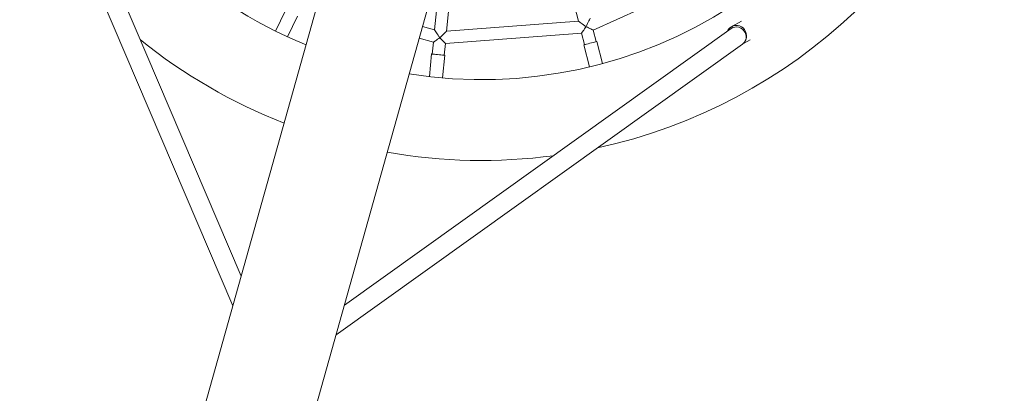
# Model space of a CAD drawing. Extents: x 5459245 to 5462690, y 5971016 to 5972523.
# Tile 14 of 136: x 5462444.591 to 5462445.407, y 5972179.969 to 5972180.279. Entities that reach past the tile are written whole.
import ezdxf

# ---------------------------------------------------------------- set-up
doc = ezdxf.new("R2010")
doc.units = 0
doc.layers.add('A_MAŁA ARCHITEKTURA', color=195, linetype='CONTINUOUS', lineweight=9)

# ---------------------------------------------------------------- blocks, each defined once
blk = doc.blocks.new('bocianie gniazdo 3023')
at = {"layer": 'A_MAŁA ARCHITEKTURA'}
for p, q in [((5462440.60857, 5972208.47594), (5462439.36897, 5972207.07607)), ((5462439.43517, 5972207.01673), (5462440.67477, 5972208.4166)), ((5462439.60651, 5972207.73545), (5462439.58656, 5972207.3218)), ((5462439.6035, 5972207.34093), (5462439.62249, 5972207.73468)), ((5462439.73249, 5972207.52308), (5462439.7177, 5972207.51133)), ((5462439.72454, 5972207.50272), (5462439.73934, 5972207.51447)), ((5462439.85762, 5972207.48861), (5462439.83679, 5972207.45464)), ((5462439.84531, 5972207.44941), (5462439.86614, 5972207.48338)), ((5462439.83679, 5972207.45464), (5462439.82903, 5972207.46151)), ((5462439.8224, 5972207.45403), (5462439.83148, 5972207.44599)), ((5462439.83148, 5972207.44599), (5462439.82631, 5972207.43757)), ((5462439.9473, 5972207.40919), (5462439.84531, 5972207.44941)), ((5462439.95526, 5972207.44823), (5462439.9473, 5972207.40919)), ((5462439.82588, 5972207.43783), (5462439.81601, 5972207.42173)), ((5462439.83483, 5972207.43234), (5462439.84, 5972207.44076)), ((5462439.84, 5972207.44076), (5462439.94527, 5972207.39924)), ((5462439.82538, 5972207.41597), (5462439.83526, 5972207.43208)), ((5462439.94527, 5972207.39924), (5462439.94329, 5972207.38956)), ((5462439.95309, 5972207.38756), (5462439.95507, 5972207.39724)), ((5462439.95507, 5972207.39724), (5462440.06819, 5972207.39423)), ((5462439.9428, 5972207.38966), (5462439.93903, 5972207.37115)), ((5462439.94981, 5972207.36895), (5462439.95358, 5972207.38746)), ((5462440.05862, 5972207.34848), (5462439.67006, 5972207.28199)), ((5462440.06891, 5972207.35021), (5462440.05976, 5972207.34987)), ((5462439.65312, 5972207.26286), (5462440.06132, 5972207.33271)), ((5462440.06232, 5972207.33296), (5462440.06854, 5972207.33318))]:
    blk.add_line(p, q, dxfattribs=at)
at = {"layer": 'A_MAŁA ARCHITEKTURA', "flags": 128}
for points in [[(5462439.83679, 5972207.45464), (5462439.8368, 5972207.45453), (5462439.83685, 5972207.45418), (5462439.83694, 5972207.45361), (5462439.83705, 5972207.45284), (5462439.83719, 5972207.4519), (5462439.83736, 5972207.4508), (5462439.83754, 5972207.44958), (5462439.83773, 5972207.44829), (5462439.83793, 5972207.44695)], [(5462439.83793, 5972207.44695), (5462439.83675, 5972207.44677), (5462439.8356, 5972207.4466), (5462439.83453, 5972207.44644), (5462439.83358, 5972207.4463), (5462439.83278, 5972207.44618), (5462439.83215, 5972207.44609), (5462439.83172, 5972207.44603), (5462439.8315, 5972207.44599), (5462439.83148, 5972207.44599)], [(5462439.84, 5972207.44076), (5462439.83999, 5972207.44079), (5462439.83992, 5972207.44099), (5462439.83978, 5972207.44141), (5462439.83958, 5972207.44201), (5462439.83932, 5972207.44278), (5462439.83902, 5972207.44369), (5462439.83868, 5972207.44471), (5462439.83831, 5972207.44581), (5462439.83793, 5972207.44694)], [(5462439.83794, 5972207.44695), (5462439.83929, 5972207.4474), (5462439.8406, 5972207.44784), (5462439.84182, 5972207.44825), (5462439.8429, 5972207.44861), (5462439.84382, 5972207.44892), (5462439.84454, 5972207.44916), (5462439.84503, 5972207.44932), (5462439.84528, 5972207.4494), (5462439.84531, 5972207.44941)], [(5462439.82588, 5972207.43783), (5462439.82596, 5972207.43779), (5462439.82632, 5972207.43756), (5462439.82698, 5972207.43716), (5462439.82788, 5972207.4366), (5462439.82897, 5972207.43594)], [(5462439.82897, 5972207.43594), (5462439.83016, 5972207.43521), (5462439.83139, 5972207.43446), (5462439.83255, 5972207.43374), (5462439.83359, 5972207.43311), (5462439.83441, 5972207.4326), (5462439.83498, 5972207.43225), (5462439.83524, 5972207.43209), (5462439.83526, 5972207.43208)], [(5462439.951, 5972207.40235), (5462439.94995, 5972207.40178), (5462439.94893, 5972207.40123), (5462439.94798, 5972207.40071), (5462439.94714, 5972207.40025), (5462439.94643, 5972207.39987), (5462439.94587, 5972207.39956), (5462439.94549, 5972207.39936), (5462439.94529, 5972207.39925), (5462439.94527, 5972207.39924)], [(5462439.9473, 5972207.40919), (5462439.94735, 5972207.40908), (5462439.94752, 5972207.40878), (5462439.94779, 5972207.40827), (5462439.94816, 5972207.40759), (5462439.94862, 5972207.40675), (5462439.94915, 5972207.40577), (5462439.94974, 5972207.40469), (5462439.95036, 5972207.40354), (5462439.951, 5972207.40235)], [(5462439.95101, 5972207.40235), (5462439.95213, 5972207.40324), (5462439.95321, 5972207.4041), (5462439.95421, 5972207.4049), (5462439.95511, 5972207.40561), (5462439.95587, 5972207.40621), (5462439.95646, 5972207.40668), (5462439.95686, 5972207.407), (5462439.95707, 5972207.40717), (5462439.95709, 5972207.40719)], [(5462439.95507, 5972207.39724), (5462439.95505, 5972207.39726), (5462439.95491, 5972207.39743), (5462439.95464, 5972207.39777), (5462439.95425, 5972207.39827), (5462439.95374, 5972207.3989), (5462439.95314, 5972207.39966), (5462439.95247, 5972207.4005), (5462439.95175, 5972207.40141), (5462439.95101, 5972207.40234)], [(5462439.9428, 5972207.38966), (5462439.94289, 5972207.38964), (5462439.94331, 5972207.38956), (5462439.94406, 5972207.3894), (5462439.9451, 5972207.38919), (5462439.94635, 5972207.38894)], [(5462439.94635, 5972207.38894), (5462439.94772, 5972207.38866), (5462439.94913, 5972207.38837), (5462439.95047, 5972207.3881), (5462439.95166, 5972207.38785), (5462439.95261, 5972207.38766), (5462439.95326, 5972207.38753), (5462439.95356, 5972207.38747), (5462439.95358, 5972207.38746)], [(5462440.05465, 5972207.3478), (5462440.05467, 5972207.34782), (5462440.05609, 5972207.34883), (5462440.05768, 5972207.34952), (5462440.05937, 5972207.34985), (5462440.0611, 5972207.34981), (5462440.06278, 5972207.3494), (5462440.06434, 5972207.34864), (5462440.06571, 5972207.34756), (5462440.06684, 5972207.34622), (5462440.06767, 5972207.34466), (5462440.06817, 5972207.34296), (5462440.06832, 5972207.34119), (5462440.0681, 5972207.33942), (5462440.06754, 5972207.33775), (5462440.06664, 5972207.33623), (5462440.06546, 5972207.33493), (5462440.06516, 5972207.33468)], [(5462440.05862, 5972207.34848), (5462440.05863, 5972207.34848), (5462440.06026, 5972207.34857), (5462440.06188, 5972207.34828), (5462440.06341, 5972207.34764), (5462440.06478, 5972207.34667), (5462440.06592, 5972207.34541), (5462440.06679, 5972207.34392), (5462440.06733, 5972207.34229), (5462440.06754, 5972207.34057), (5462440.06739, 5972207.33885), (5462440.06689, 5972207.33722), (5462440.06607, 5972207.33574), (5462440.06496, 5972207.33449), (5462440.06362, 5972207.33353), (5462440.06211, 5972207.33289), (5462440.06132, 5972207.33271)]]:
    blk.add_lwpolyline(points, dxfattribs=at)
at = {"layer": 'A_MAŁA ARCHITEKTURA'}
for radius, start, end in [(0.383, 55.13924, 221.80997), (0.383, 235.13924, 41.80997), (0.45, 205.19858, 222.8058), (0.45, 256.46645, 318.4746), (0.45, 234.14341, 251.75063)]:
    blk.add_arc((5462440.02094, 5972207.74529), radius, start, end, dxfattribs=at)

msp = doc.modelspace()

# ---------------------------------------------------------------- block references
at = {"layer": 'A_MAŁA ARCHITEKTURA', "color": 6, "rotation": 25.84439943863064}
msp.add_blockref('bocianie gniazdo 3023', (3149807.86932, -1783928.33224), dxfattribs=at)

doc.saveas('drawing.dxf')
